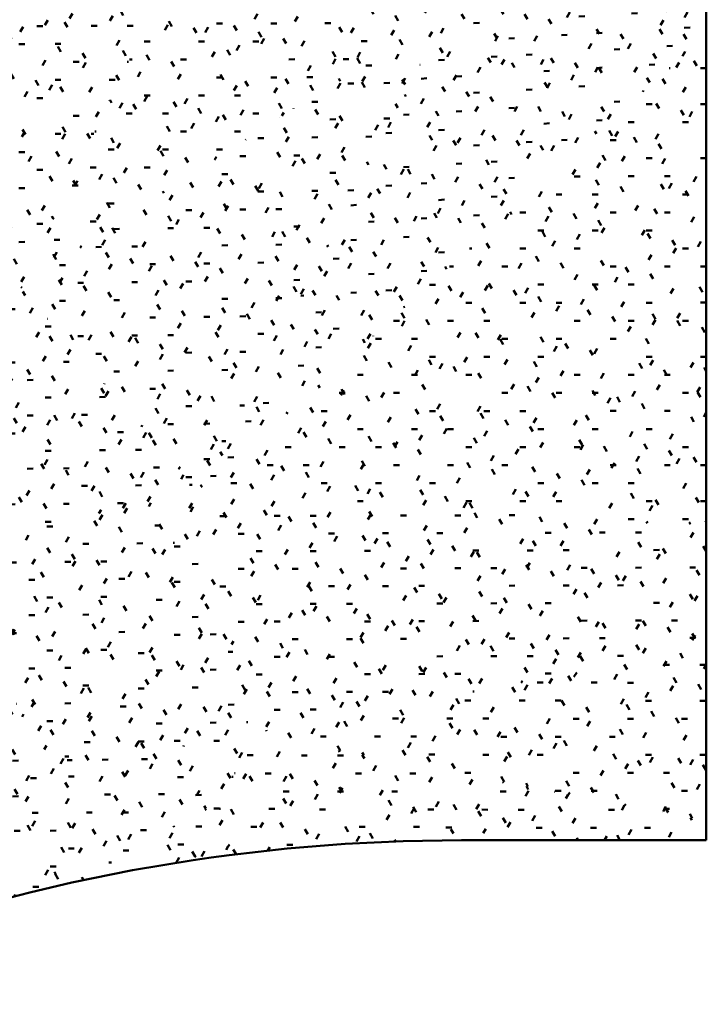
# Model space of a CAD drawing. Header units: millimetres. Extents: x -44271 to 51900, y -56710 to 25730.
# Tile 20 of 61: x -35435 to -31574, y -13602 to -8060. Entities that reach past the tile are written whole.
import ezdxf

# ---------------------------------------------------------------- set-up
doc = ezdxf.new("R2010")
doc.units = ezdxf.units.MM
doc.layers.add('A-DETL-MBND', color=5, linetype='Continuous', lineweight=50)

msp = doc.modelspace()

# ---------------------------------------------------------------- hatches: boundary and pattern name
at = {"layer": 'A-DETL-MBND'}
h = msp.add_hatch(dxfattribs=at)
h.set_pattern_fill('FP_138', color=256, style=0, pattern_type=2)
h.set_pattern_definition([(0.1882, (-9.72, 19.67), (406.0702, 102.59537), [33.501, -271.054, 33.501, -1895.345]), (0.1882, (-9.72, 19.67), (406.0702, 102.59537), [-338.056, -271.054, 33.501, -575.608, -1015.182]), (0.1882, (-9.72, 19.67), (406.0702, 102.59537), [-1218.219, 33.501, -271.054, 33.501, -677.126]), (0.1882, (-9.72, 19.67), (406.0702, 102.59537), [-1556.274, -169.535, 33.501, -474.09]), (120.11, (142.56, 70.8), (-290.9524, 299.19446), [33.39, -270.155, 33.39, -1889.058]), (120.11, (142.56, 70.8), (-290.9524, 299.19446), [-336.934, -270.155, 33.39, -573.699, -1011.815]), (120.11, (142.56, 70.8), (-290.9524, 299.19446), [-1214.178, 33.39, -270.155, 33.39, -674.881]), (120.11, (142.56, 70.8), (-290.9524, 299.19446), [-1551.112, -168.973, 33.39, -472.518]), (239.984, (193.32, 273.49), (-115.12204, -401.78874), [33.485, -270.925, -1927.931]), (239.984, (193.32, 273.49), (-115.12204, -401.78874), [-304.41, 33.485, -270.925, -1623.521]), (239.984, (193.32, 273.49), (-115.12204, -401.78874), [-608.82, 33.485, -575.335, -1014.701]), (239.984, (193.32, 273.49), (-115.12204, -401.78874), [-1217.641, 33.485, -270.925, -710.291]), (239.984, (193.32, 273.49), (-115.12204, -401.78874), [-1522.051, 33.485, -169.455, -507.35]), (239.984, (193.32, 273.49), (-115.12204, -401.78874), [-1724.991, 33.485, -473.865])])
h.paths.add_polyline_path([(-35434.7, -9568.3), (-34232.8, -7070.2), (-37060.3, -8711.5), (-35453.6, -9558.4)])
h = msp.add_hatch(dxfattribs=at)
h.set_pattern_fill('FP_154', color=256, style=0, pattern_type=2)
h.set_pattern_definition([(0.06822, (8.11, -33.72), (406.34204, 101.8319), [33.523, -271.233, 33.523, -1896.602]), (0.06822, (8.11, -33.72), (406.34204, 101.8319), [-338.28, -271.233, 33.523, -575.99, -1015.855]), (0.06822, (8.11, -33.72), (406.34204, 101.8319), [-1219.026, 33.523, -271.233, 33.523, -677.575]), (0.06822, (8.11, -33.72), (406.34204, 101.8319), [-1557.306, -169.648, 33.523, -474.404]), (120.075, (160.49, 17.14), (-291.14516, 300.0606), [33.447, -270.619, -1925.75]), (120.075, (160.49, 17.14), (-291.14516, 300.0606), [-304.066, 33.447, -270.619, -1621.684]), (120.075, (160.49, 17.14), (-291.14516, 300.0606), [-608.132, 33.447, -574.684, -1013.553]), (120.075, (160.49, 17.14), (-291.14516, 300.0606), [-1216.263, 33.447, -270.619, -709.487]), (120.075, (160.49, 17.14), (-291.14516, 300.0606), [-1520.329, 33.447, -169.263, -506.776]), (120.075, (160.49, 17.14), (-291.14516, 300.0606), [-1723.039, 33.447, -473.329]), (239.959, (211.28, 219.89), (-115.19556, -401.89206), [33.482, -270.898, -1927.739]), (239.959, (211.28, 219.89), (-115.19556, -401.89206), [-304.38, 33.482, -270.898, -1623.359]), (239.959, (211.28, 219.89), (-115.19556, -401.89206), [-608.76, 33.482, -575.278, -1014.6]), (239.959, (211.28, 219.89), (-115.19556, -401.89206), [-1217.519, 33.482, -270.898, -710.22]), (239.959, (211.28, 219.89), (-115.19556, -401.89206), [-1521.899, 33.482, -169.438, -507.3]), (239.959, (211.28, 219.89), (-115.19556, -401.89206), [-1724.819, 33.482, -473.818])])
h.paths.add_polyline_path([(-35434.7, -9568.3), (-33008.2, -7976.5), (-34232.8, -7070.2), (-35374.2, -9442.7)])
h = msp.add_hatch(dxfattribs=at)
h.set_pattern_fill('FP_153', color=256, style=0, pattern_type=2)
h.set_pattern_definition([(3.48, (-1303.65, 1321.35), (394.73072, 122.42395), [32.625, -263.97, 32.625, -1845.812]), (3.48, (-1303.65, 1321.35), (394.73072, 122.42395), [-329.221, -263.97, 32.625, -560.565, -988.651]), (3.48, (-1303.65, 1321.35), (394.73072, 122.42395), [-1186.381, 32.625, -263.97, 32.625, -659.43]), (3.48, (-1303.65, 1321.35), (394.73072, 122.42395), [-1515.602, -165.105, 32.625, -461.7]), (120.965, (-1155.63, 1379.56), (-282.82976, 274.52365), [31.647, -256.053, -1822.103]), (120.965, (-1155.63, 1379.56), (-282.82976, 274.52365), [-287.7, 31.647, -256.053, -1534.402]), (120.965, (-1155.63, 1379.56), (-282.82976, 274.52365), [-575.401, 31.647, -543.754, -959.001]), (120.965, (-1155.63, 1379.56), (-282.82976, 274.52365), [-1150.802, 31.647, -256.053, -671.301]), (120.965, (-1155.63, 1379.56), (-282.82976, 274.52365), [-1438.502, 31.647, -160.153, -479.501]), (120.965, (-1155.63, 1379.56), (-282.82976, 274.52365), [-1630.302, 31.647, -447.854]), (240.786, (-1106.29, 1579.4), (-111.90058, -396.94916), [33.361, -269.918, -1920.767]), (240.786, (-1106.29, 1579.4), (-111.90058, -396.94916), [-303.279, 33.361, -269.918, -1617.488]), (240.786, (-1106.29, 1579.4), (-111.90058, -396.94916), [-606.558, 33.361, -573.197, -1010.93]), (240.786, (-1106.29, 1579.4), (-111.90058, -396.94916), [-1213.116, 33.361, -269.918, -707.651]), (240.786, (-1106.29, 1579.4), (-111.90058, -396.94916), [-1516.395, 33.361, -168.825, -505.465]), (240.786, (-1106.29, 1579.4), (-111.90058, -396.94916), [-1718.581, 33.361, -472.104])])
h.paths.add_polyline_path([(-34425.3, -10722.4), (-31573.6, -8143.3), (-31573.6, -7876.7), (-33008.2, -7976.5), (-34226.6, -10337.2)])
h = msp.add_hatch(dxfattribs=at)
h.set_pattern_fill('FP_137', color=256, style=0, pattern_type=2)
h.set_pattern_definition([(0.7503, (-65.59, 136.38), (405.12607, 105.5121), [33.426, -270.445, -1924.515]), (0.7503, (-65.59, 136.38), (405.12607, 105.5121), [-303.871, 33.426, -270.445, -1620.644]), (0.7503, (-65.59, 136.38), (405.12607, 105.5121), [-607.742, 33.426, -574.316, -1012.903]), (0.7503, (-65.59, 136.38), (405.12607, 105.5121), [-1215.483, 33.426, -270.445, -709.032]), (0.7503, (-65.59, 136.38), (405.12607, 105.5121), [-1519.354, 33.426, -169.155, -506.451]), (0.7503, (-65.59, 136.38), (405.12607, 105.5121), [-1721.934, 33.426, -473.026]), (120.457, (86.34, 188.47), (-290.2753, 293.22276), [32.968, -266.745, -1898.186]), (120.457, (86.34, 188.47), (-290.2753, 293.22276), [-299.714, 32.968, -266.745, -1598.472]), (120.457, (86.34, 188.47), (-290.2753, 293.22276), [-599.427, 32.968, -566.459, -999.045]), (120.457, (86.34, 188.47), (-290.2753, 293.22276), [-1198.854, 32.968, -266.745, -699.332]), (120.457, (86.34, 188.47), (-290.2753, 293.22276), [-1498.568, 32.968, -166.841, -499.523]), (120.457, (86.34, 188.47), (-290.2753, 293.22276), [-1698.377, 32.968, -466.554]), (239.924, (136.98, 389.55), (-114.8515, -398.7344), [33.347, -269.804, -1919.952]), (239.924, (136.98, 389.55), (-114.8515, -398.7344), [-303.15, 33.347, -269.804, -1616.802]), (239.924, (136.98, 389.55), (-114.8515, -398.7344), [-606.301, 33.347, -572.954, -1010.501]), (239.924, (136.98, 389.55), (-114.8515, -398.7344), [-1212.601, 33.347, -269.804, -707.351]), (239.924, (136.98, 389.55), (-114.8515, -398.7344), [-1515.752, 33.347, -168.754, -505.251]), (239.924, (136.98, 389.55), (-114.8515, -398.7344), [-1717.852, 33.347, -471.904])])
h.paths.add_polyline_path([(-34425.3, -10722.4), (-33008.2, -7976.5), (-35434.7, -9568.3), (-34762.2, -10337.2)])
h = msp.add_hatch(dxfattribs=at)
h.set_pattern_fill('FP_136', color=256, style=0, pattern_type=2)
h.set_pattern_definition([(0.01382, (-21.89, 6.42), (406.23348, 101.694), [33.514, -271.161, 33.514, -1896.093]), (0.01382, (-21.89, 6.42), (406.23348, 101.694), [-338.189, -271.161, 33.514, -575.835, -1015.583]), (0.01382, (-21.89, 6.42), (406.23348, 101.694), [-1218.699, 33.514, -271.161, 33.514, -677.394]), (0.01382, (-21.89, 6.42), (406.23348, 101.694), [-1556.888, -169.602, 33.514, -474.277]), (119.994, (130.44, 57.26), (-291.0676, 301.07296), [33.52, -271.209, 33.52, -1896.429]), (119.994, (130.44, 57.26), (-291.0676, 301.07296), [-338.249, -271.209, 33.52, -575.937, -1015.763]), (119.994, (130.44, 57.26), (-291.0676, 301.07296), [-1218.915, 33.52, -271.209, 33.52, -677.514]), (119.994, (130.44, 57.26), (-291.0676, 301.07296), [-1557.164, -169.632, 33.52, -474.361]), (240.013, (181.22, 260.46), (-115.16318, -402.7669), [33.527, -271.265, -1930.352]), (240.013, (181.22, 260.46), (-115.16318, -402.7669), [-304.792, 33.527, -271.265, -1625.56]), (240.013, (181.22, 260.46), (-115.16318, -402.7669), [-609.585, 33.527, -576.058, -1015.975]), (240.013, (181.22, 260.46), (-115.16318, -402.7669), [-1219.17, 33.527, -271.265, -711.182]), (240.013, (181.22, 260.46), (-115.16318, -402.7669), [-1523.962, 33.527, -169.668, -507.987]), (240.013, (181.22, 260.46), (-115.16318, -402.7669), [-1727.157, 33.527, -474.46])])
h.paths.add_polyline_path([(-31573.6, -10905.8), (-31573.6, -8143.3), (-34425.3, -10722.4), (-32250.1, -10862.3)])
h = msp.add_hatch(dxfattribs=at)
h.set_pattern_fill('FP_124', color=256, style=0, pattern_type=2)
h.set_pattern_definition([(353.382, (-3647.94, -5086.33), (390.477, 47.71477), [32.431, -262.392, -1867.211]), (353.382, (-3647.94, -5086.33), (390.477, 47.71477), [-294.823, 32.431, -262.392, -1572.388]), (353.382, (-3647.94, -5086.33), (390.477, 47.71477), [-589.646, 32.431, -557.215, -982.743]), (353.382, (-3647.94, -5086.33), (390.477, 47.71477), [-1179.291, 32.431, -262.392, -687.92]), (353.382, (-3647.94, -5086.33), (390.477, 47.71477), [-1474.114, 32.431, -164.118, -491.371]), (353.382, (-3647.94, -5086.33), (390.477, 47.71477), [-1670.663, 32.431, -458.941]), (119.514, (-3501.51, -5056.81), (-279.77723, 308.18285), [32.696, -264.537, -1882.471]), (119.514, (-3501.51, -5056.81), (-279.77723, 308.18285), [-297.232, 32.696, -264.537, -1585.239]), (119.514, (-3501.51, -5056.81), (-279.77723, 308.18285), [-594.464, 32.696, -561.769, -990.774]), (119.514, (-3501.51, -5056.81), (-279.77723, 308.18285), [-1188.929, 32.696, -264.537, -693.542]), (119.514, (-3501.51, -5056.81), (-279.77723, 308.18285), [-1486.161, 32.696, -165.459, -495.387]), (119.514, (-3501.51, -5056.81), (-279.77723, 308.18285), [-1684.316, 32.696, -462.692]), (236.907, (-3452.7, -4876.43), (-110.69737, -355.89337), [29.5, -238.684, -1698.501]), (236.907, (-3452.7, -4876.43), (-110.69737, -355.89337), [-268.184, 29.5, -238.684, -1430.317]), (236.907, (-3452.7, -4876.43), (-110.69737, -355.89337), [-536.369, 29.5, -506.868, -893.948]), (236.907, (-3452.7, -4876.43), (-110.69737, -355.89337), [-1072.737, 29.5, -238.684, -625.763]), (236.907, (-3452.7, -4876.43), (-110.69737, -355.89337), [-1340.922, 29.5, -149.289, -446.974]), (236.907, (-3452.7, -4876.43), (-110.69737, -355.89337), [-1519.711, 29.5, -417.474])])
h.paths.add_polyline_path([(-36371.6, -9703.5), (-35434.7, -9568.3), (-37060.3, -8711.5), (-36465.4, -9568.3)])
h = msp.add_hatch(dxfattribs=at)
h.set_pattern_fill('FP_133', color=256, style=0, pattern_type=2)
h.set_pattern_definition([(0.57886, (13.84, -47.42), (405.80176, 103.92605), [33.48, -270.887, 33.48, -1894.178]), (0.57886, (13.84, -47.42), (405.80176, 103.92605), [-337.847, -270.887, 33.48, -575.254, -1014.557]), (0.57886, (13.84, -47.42), (405.80176, 103.92605), [-1217.468, 33.48, -270.887, 33.48, -676.709]), (0.57886, (13.84, -47.42), (405.80176, 103.92605), [-1555.316, -169.431, 33.48, -473.798]), (120.551, (166.02, 4.03), (-290.75993, 292.95746), [32.932, -266.448, 32.932, -1863.137]), (120.551, (166.02, 4.03), (-290.75993, 292.95746), [-332.311, -266.448, 32.932, -565.827, -997.931]), (120.551, (166.02, 4.03), (-290.75993, 292.95746), [-1197.517, 32.932, -266.448, 32.932, -665.62]), (120.551, (166.02, 4.03), (-290.75993, 292.95746), [-1529.828, -166.654, 32.932, -466.034]), (239.746, (216.74, 204.19), (-115.03948, -396.88474), [33.223, -268.808, -1912.866]), (239.746, (216.74, 204.19), (-115.03948, -396.88474), [-302.031, 33.223, -268.808, -1610.834]), (239.746, (216.74, 204.19), (-115.03948, -396.88474), [-604.063, 33.223, -570.839, -1006.771]), (239.746, (216.74, 204.19), (-115.03948, -396.88474), [-1208.126, 33.223, -268.808, -704.74]), (239.746, (216.74, 204.19), (-115.03948, -396.88474), [-1510.157, 33.223, -168.131, -503.386]), (239.746, (216.74, 204.19), (-115.03948, -396.88474), [-1711.511, 33.223, -470.162])])
h.paths.add_polyline_path([(-36072, -11066.3), (-34425.3, -10722.4), (-35434.7, -9568.3), (-36062.8, -11044.8)])
h = msp.add_hatch(dxfattribs=at)
h.set_pattern_fill('FP_134', color=256, style=0, pattern_type=2)
h.set_pattern_definition([(0.6465, (17.03, -59.44), (405.7446, 104.1577), [33.476, -270.852, 33.476, -1893.934]), (0.6465, (17.03, -59.44), (405.7446, 104.1577), [-337.804, -270.852, 33.476, -575.18, -1014.426]), (0.6465, (17.03, -59.44), (405.7446, 104.1577), [-1217.311, 33.476, -270.852, 33.476, -676.622]), (0.6465, (17.03, -59.44), (405.7446, 104.1577), [-1555.115, -169.409, 33.476, -473.737]), (120.627, (169.19, -7.94), (-290.71617, 291.88487), [32.853, -265.809, 32.853, -1858.67]), (120.627, (169.19, -7.94), (-290.71617, 291.88487), [-331.514, -265.809, 32.853, -564.47, -995.538]), (120.627, (169.19, -7.94), (-290.71617, 291.88487), [-1194.646, 32.853, -265.809, 32.853, -664.024]), (120.627, (169.19, -7.94), (-290.71617, 291.88487), [-1526.16, -166.255, 32.853, -464.916]), (239.705, (219.9, 191.8), (-115.0255, -396.0406), [33.178, -268.443, -1910.268]), (239.705, (219.9, 191.8), (-115.0255, -396.0406), [-301.621, 33.178, -268.443, -1608.647]), (239.705, (219.9, 191.8), (-115.0255, -396.0406), [-603.243, 33.178, -570.064, -1005.404]), (239.705, (219.9, 191.8), (-115.0255, -396.0406), [-1206.485, 33.178, -268.443, -703.783]), (239.705, (219.9, 191.8), (-115.0255, -396.0406), [-1508.107, 33.178, -167.903, -502.702]), (239.705, (219.9, 191.8), (-115.0255, -396.0406), [-1709.188, 33.178, -469.524])])
h.paths.add_polyline_path([(-35190.2, -12272.5), (-34425.3, -10722.4), (-36072, -11066.3), (-35255.4, -12183.3)])
h = msp.add_hatch(dxfattribs=at)
h.set_pattern_fill('FP_131', color=256, style=0, pattern_type=2)
h.set_pattern_definition([(0.9026, (-19.51, 53.33), (405.23406, 105.77272), [33.436, -270.527, 33.436, -1891.664]), (0.9026, (-19.51, 53.33), (405.23406, 105.77272), [-337.399, -270.527, 33.436, -574.49, -1013.211]), (0.9026, (-19.51, 53.33), (405.23406, 105.77272), [-1215.853, 33.436, -270.527, 33.436, -675.811]), (0.9026, (-19.51, 53.33), (405.23406, 105.77272), [-1553.252, -169.206, 33.436, -473.169]), (120.711, (132.45, 105.42), (-290.35316, 290.02162), [32.731, -264.823, -1884.509]), (120.711, (132.45, 105.42), (-290.35316, 290.02162), [-297.554, 32.731, -264.823, -1586.955]), (120.711, (132.45, 105.42), (-290.35316, 290.02162), [-595.108, 32.731, -562.377, -991.847]), (120.711, (132.45, 105.42), (-290.35316, 290.02162), [-1190.216, 32.731, -264.823, -694.293]), (120.711, (132.45, 105.42), (-290.35316, 290.02162), [-1487.771, 32.731, -165.638, -495.924]), (120.711, (132.45, 105.42), (-290.35316, 290.02162), [-1686.14, 32.731, -463.193]), (239.754, (183.11, 305), (-114.87802, -395.7958), [33.185, -268.496, -1910.645]), (239.754, (183.11, 305), (-114.87802, -395.7958), [-301.681, 33.185, -268.496, -1608.964]), (239.754, (183.11, 305), (-114.87802, -395.7958), [-603.362, 33.185, -570.177, -1005.603]), (239.754, (183.11, 305), (-114.87802, -395.7958), [-1206.723, 33.185, -268.496, -703.922]), (239.754, (183.11, 305), (-114.87802, -395.7958), [-1508.404, 33.185, -167.936, -502.801]), (239.754, (183.11, 305), (-114.87802, -395.7958), [-1709.524, 33.185, -469.616])])
h.paths.add_polyline_path([(-35190.2, -12272.5), (-34138.3, -12075.8), (-34425.3, -10722.4), (-35093.1, -12075.8)])
h = msp.add_hatch(dxfattribs=at)
h.set_pattern_fill('FP_135', color=256, style=0, pattern_type=2)
h.set_pattern_definition([(0.18085, (28.61, -438.5), (406.35814, 100.39414), [33.525, -271.245, 33.525, -1896.686]), (0.18085, (28.61, -438.5), (406.35814, 100.39414), [-338.295, -271.245, 33.525, -576.016, -1015.9]), (0.18085, (28.61, -438.5), (406.35814, 100.39414), [-1219.081, 33.525, -271.245, 33.525, -677.606]), (0.18085, (28.61, -438.5), (406.35814, 100.39414), [-1557.375, -169.655, 33.525, -474.426]), (120.663, (180.99, -388.46), (-291.15686, 292.85976), [32.868, -265.929, -1892.381]), (120.663, (180.99, -388.46), (-291.15686, 292.85976), [-298.797, 32.868, -265.929, -1593.584]), (120.663, (180.99, -388.46), (-291.15686, 292.85976), [-597.594, 32.868, -564.726, -995.99]), (120.663, (180.99, -388.46), (-291.15686, 292.85976), [-1195.188, 32.868, -265.929, -697.193]), (120.663, (180.99, -388.46), (-291.15686, 292.85976), [-1493.985, 32.868, -166.33, -497.995]), (120.663, (180.99, -388.46), (-291.15686, 292.85976), [-1693.183, 32.868, -465.127]), (239.43, (231.79, -190.08), (-115.20323, -393.25133), [32.959, -266.666, -1897.624]), (239.43, (231.79, -190.08), (-115.20323, -393.25133), [-299.625, 32.959, -266.666, -1597.999]), (239.43, (231.79, -190.08), (-115.20323, -393.25133), [-599.25, 32.959, -566.291, -998.749]), (239.43, (231.79, -190.08), (-115.20323, -393.25133), [-1198.499, 32.959, -266.666, -699.125]), (239.43, (231.79, -190.08), (-115.20323, -393.25133), [-1498.124, 32.959, -166.791, -499.375]), (239.43, (231.79, -190.08), (-115.20323, -393.25133), [-1697.874, 32.959, -466.416])])
h.paths.add_polyline_path([(-34138.3, -12075.8), (-31573.6, -11597.2), (-31573.6, -10905.8), (-34425.3, -10722.4), (-34288.1, -11369.8)])
h = msp.add_hatch(dxfattribs=at)
h.set_pattern_fill('FP_140', color=256, style=0, pattern_type=2)
h.set_pattern_definition([(1.03, (-240.21, 338.72), (403.83368, 107.56466), [33.322, -269.603, -1918.521]), (1.03, (-240.21, 338.72), (403.83368, 107.56466), [-302.924, 33.322, -269.603, -1615.596]), (1.03, (-240.21, 338.72), (403.83368, 107.56466), [-605.849, 33.322, -572.527, -1009.748]), (1.03, (-240.21, 338.72), (403.83368, 107.56466), [-1211.697, 33.322, -269.603, -706.823]), (1.03, (-240.21, 338.72), (403.83368, 107.56466), [-1514.621, 33.322, -168.628, -504.874]), (1.03, (-240.21, 338.72), (403.83368, 107.56466), [-1716.571, 33.322, -471.552]), (120.424, (-88.77, 391.59), (-289.35111, 292.1078), [32.896, -266.157, -1894.001]), (120.424, (-88.77, 391.59), (-289.35111, 292.1078), [-299.053, 32.896, -266.157, -1594.949]), (120.424, (-88.77, 391.59), (-289.35111, 292.1078), [-598.106, 32.896, -565.21, -996.843]), (120.424, (-88.77, 391.59), (-289.35111, 292.1078), [-1196.211, 32.896, -266.157, -697.79]), (120.424, (-88.77, 391.59), (-289.35111, 292.1078), [-1495.264, 32.896, -166.473, -498.421]), (120.424, (-88.77, 391.59), (-289.35111, 292.1078), [-1694.633, 32.896, -465.526]), (240.096, (-38.29, 593.11), (-114.48744, -399.67205), [33.414, -270.347, -1923.818]), (240.096, (-38.29, 593.11), (-114.48744, -399.67205), [-303.761, 33.414, -270.347, -1620.058]), (240.096, (-38.29, 593.11), (-114.48744, -399.67205), [-607.522, 33.414, -574.108, -1012.536]), (240.096, (-38.29, 593.11), (-114.48744, -399.67205), [-1215.043, 33.414, -270.347, -708.775]), (240.096, (-38.29, 593.11), (-114.48744, -399.67205), [-1518.804, 33.414, -169.094, -506.268]), (240.096, (-38.29, 593.11), (-114.48744, -399.67205), [-1721.311, 33.414, -472.854])])
h.paths.add_polyline_path([(-37182.9, -13601.7), (-37009.7, -13524.2), (-36835.2, -13450), (-35190.2, -12272.5), (-36072, -11066.3), (-37009.7, -13206.6)])
h = msp.add_hatch(dxfattribs=at)
h.set_pattern_fill('FP_364', color=256, style=0, pattern_type=2)
h.set_pattern_definition([(359.9515, (-19.24, -44.85), (406.32575, 101.15616), [33.522, -271.223, -1930.05]), (359.9515, (-19.24, -44.85), (406.32575, 101.15616), [-304.745, 33.522, -271.223, -1625.306]), (359.9515, (-19.24, -44.85), (406.32575, 101.15616), [-609.49, 33.522, -575.968, -1015.816]), (359.9515, (-19.24, -44.85), (406.32575, 101.15616), [-1218.979, 33.522, -271.223, -711.071]), (359.9515, (-19.24, -44.85), (406.32575, 101.15616), [-1523.724, 33.522, -169.641, -507.908]), (359.9515, (-19.24, -44.85), (406.32575, 101.15616), [-1726.887, 33.522, -474.386]), (120.008, (133.13, 5.77), (-291.1364, 301.10158), [33.514, -271.158, -1929.591]), (120.008, (133.13, 5.77), (-291.1364, 301.10158), [-304.672, 33.514, -271.158, -1624.919]), (120.008, (133.13, 5.77), (-291.1364, 301.10158), [-609.345, 33.514, -575.831, -1015.574]), (120.008, (133.13, 5.77), (-291.1364, 301.10158), [-1218.689, 33.514, -271.158, -710.902]), (120.008, (133.13, 5.77), (-291.1364, 301.10158), [-1523.362, 33.514, -169.601, -507.787]), (120.008, (133.13, 5.77), (-291.1364, 301.10158), [-1726.476, 33.514, -474.273]), (239.968, (183.92, 208.73), (-115.19023, -402.2579), [33.489, -270.96, -1928.177]), (239.968, (183.92, 208.73), (-115.19023, -402.2579), [-304.449, 33.489, -270.96, -1623.728]), (239.968, (183.92, 208.73), (-115.19023, -402.2579), [-608.898, 33.489, -575.409, -1014.83]), (239.968, (183.92, 208.73), (-115.19023, -402.2579), [-1217.796, 33.489, -270.96, -710.381]), (239.968, (183.92, 208.73), (-115.19023, -402.2579), [-1522.245, 33.489, -169.477, -507.415]), (239.968, (183.92, 208.73), (-115.19023, -402.2579), [-1725.211, 33.489, -473.926])])
h.paths.add_polyline_path([(-31573.6, -12569.7), (-31573.6, -11597.2), (-34138.3, -12075.8), (-32250.1, -12439.4)])
h = msp.add_hatch(dxfattribs=at)
h.set_pattern_fill('FP_129', color=256, style=0, pattern_type=2)
h.set_pattern_definition([(0.2609, (-52.62, 83.21), (405.8158, 103.08204), [33.48, -270.885, 33.48, -1894.166]), (0.2609, (-52.62, 83.21), (405.8158, 103.08204), [-337.845, -270.885, 33.48, -575.25, -1014.551]), (0.2609, (-52.62, 83.21), (405.8158, 103.08204), [-1217.461, 33.48, -270.885, 33.48, -676.705]), (0.2609, (-52.62, 83.21), (405.8158, 103.08204), [-1555.306, -169.43, 33.48, -473.795]), (120.12, (99.56, 134.52), (-290.77163, 298.7401), [33.359, -269.907, -1920.688]), (120.12, (99.56, 134.52), (-290.77163, 298.7401), [-303.267, 33.359, -269.907, -1617.421]), (120.12, (99.56, 134.52), (-290.77163, 298.7401), [-606.533, 33.359, -573.174, -1010.888]), (120.12, (99.56, 134.52), (-290.77163, 298.7401), [-1213.066, 33.359, -269.907, -707.622]), (120.12, (99.56, 134.52), (-290.77163, 298.7401), [-1516.333, 33.359, -168.818, -505.444]), (120.12, (99.56, 134.52), (-290.77163, 298.7401), [-1718.51, 33.359, -472.085]), (240.011, (150.29, 337.21), (-115.04845, -401.82348), [33.491, -270.975, -1928.286]), (240.011, (150.29, 337.21), (-115.04845, -401.82348), [-304.466, 33.491, -270.975, -1623.82]), (240.011, (150.29, 337.21), (-115.04845, -401.82348), [-608.932, 33.491, -575.441, -1014.887]), (240.011, (150.29, 337.21), (-115.04845, -401.82348), [-1217.865, 33.491, -270.975, -710.421]), (240.011, (150.29, 337.21), (-115.04845, -401.82348), [-1522.331, 33.491, -169.486, -507.444]), (240.011, (150.29, 337.21), (-115.04845, -401.82348), [-1725.308, 33.491, -473.952])])
h.paths.add_polyline_path([(-34288.1, -12455.8), (-34138.3, -12075.8), (-35190.2, -12272.5), (-34357.8, -12441.7)])
h = msp.add_hatch(dxfattribs=at)
h.set_pattern_fill('FP_365', color=256, style=0, pattern_type=2)
h.set_pattern_definition([(359.93264, (-25.77, -67.51), (406.30898, 100.9654), [33.521, -271.211, -1929.968]), (359.93264, (-25.77, -67.51), (406.30898, 100.9654), [-304.732, 33.521, -271.211, -1625.236]), (359.93264, (-25.77, -67.51), (406.30898, 100.9654), [-609.464, 33.521, -575.943, -1015.773]), (359.93264, (-25.77, -67.51), (406.30898, 100.9654), [-1218.927, 33.521, -271.211, -711.041]), (359.93264, (-25.77, -67.51), (406.30898, 100.9654), [-1523.659, 33.521, -169.634, -507.886]), (359.93264, (-25.77, -67.51), (406.30898, 100.9654), [-1726.814, 33.521, -474.366]), (120.016, (126.6, -16.97), (-291.12373, 301.03018), [33.504, -271.081, -1929.043]), (120.016, (126.6, -16.97), (-291.12373, 301.03018), [-304.586, 33.504, -271.081, -1624.457]), (120.016, (126.6, -16.97), (-291.12373, 301.03018), [-609.171, 33.504, -575.667, -1015.286]), (120.016, (126.6, -16.97), (-291.12373, 301.03018), [-1218.343, 33.504, -271.081, -710.7]), (120.016, (126.6, -16.97), (-291.12373, 301.03018), [-1522.929, 33.504, -169.553, -507.643]), (120.016, (126.6, -16.97), (-291.12373, 301.03018), [-1725.986, 33.504, -474.138]), (239.95, (177.38, 185.86), (-115.189, -401.99514), [33.47, -270.805, -1927.078]), (239.95, (177.38, 185.86), (-115.189, -401.99514), [-304.276, 33.47, -270.805, -1622.803]), (239.95, (177.38, 185.86), (-115.189, -401.99514), [-608.551, 33.47, -575.081, -1014.252]), (239.95, (177.38, 185.86), (-115.189, -401.99514), [-1217.102, 33.47, -270.805, -709.976]), (239.95, (177.38, 185.86), (-115.189, -401.99514), [-1521.378, 33.47, -169.38, -507.126]), (239.95, (177.38, 185.86), (-115.189, -401.99514), [-1724.228, 33.47, -473.656])])
h.paths.add_polyline_path([(-31573.6, -12677.3), (-31573.6, -12569.7), (-34138.3, -12075.8), (-34288.1, -12455.8), (-32509.8, -12677.3), (-32250.1, -12677.3)])
h = msp.add_hatch(dxfattribs=at)
h.set_pattern_fill('FP_130', color=256, style=0, pattern_type=2)
h.set_pattern_definition([(0.24703, (-60.94, 86.79), (405.78653, 103.0375), [33.478, -270.865, 33.478, -1894.025]), (0.24703, (-60.94, 86.79), (405.78653, 103.0375), [-337.82, -270.865, 33.478, -575.207, -1014.475]), (0.24703, (-60.94, 86.79), (405.78653, 103.0375), [-1217.37, 33.478, -270.865, 33.478, -676.655]), (0.24703, (-60.94, 86.79), (405.78653, 103.0375), [-1555.19, -169.417, 33.478, -473.76]), (120.101, (91.23, 138.09), (-290.74906, 298.97246), [33.376, -270.039, -1921.624]), (120.101, (91.23, 138.09), (-290.74906, 298.97246), [-303.414, 33.376, -270.039, -1618.209]), (120.101, (91.23, 138.09), (-290.74906, 298.97246), [-606.829, 33.376, -573.453, -1011.381]), (120.101, (91.23, 138.09), (-290.74906, 298.97246), [-1213.657, 33.376, -270.039, -707.967]), (120.101, (91.23, 138.09), (-290.74906, 298.97246), [-1517.071, 33.376, -168.901, -505.69]), (120.101, (91.23, 138.09), (-290.74906, 298.97246), [-1719.348, 33.376, -472.315]), (240.023, (141.95, 340.89), (-115.03627, -402.01038), [33.501, -271.05, 33.501, -1895.317]), (240.023, (141.95, 340.89), (-115.03627, -402.01038), [-338.051, -271.05, 33.501, -575.6, -1015.167]), (240.023, (141.95, 340.89), (-115.03627, -402.01038), [-1218.201, 33.501, -271.05, 33.501, -677.117]), (240.023, (141.95, 340.89), (-115.03627, -402.01038), [-1556.252, -169.533, 33.501, -474.083])])
h.paths.add_polyline_path([(-36835.2, -13450), (-36534.7, -13331.1), (-36230.5, -13221.8), (-35923.1, -13122.3), (-35612.6, -13032.5), (-34288.1, -12455.8), (-35190.2, -12272.5), (-36534.7, -13234.9)])
h = msp.add_hatch(dxfattribs=at)
h.set_pattern_fill('FP_72', color=256, style=0, pattern_type=2)
h.set_pattern_definition([(0.31846, (-69.13, 104.18), (405.6524, 103.42827), [33.467, -270.777, -1926.88]), (0.31846, (-69.13, 104.18), (405.6524, 103.42827), [-304.244, 33.467, -270.777, -1622.636]), (0.31846, (-69.13, 104.18), (405.6524, 103.42827), [-608.488, 33.467, -575.021, -1014.147]), (0.31846, (-69.13, 104.18), (405.6524, 103.42827), [-1216.977, 33.467, -270.777, -709.903]), (0.31846, (-69.13, 104.18), (405.6524, 103.42827), [-1521.221, 33.467, -169.363, -507.074]), (0.31846, (-69.13, 104.18), (405.6524, 103.42827), [-1724.05, 33.467, -473.607]), (120.139, (82.99, 155.61), (-290.65391, 298.27229), [33.327, -269.642, -1918.804]), (120.139, (82.99, 155.61), (-290.65391, 298.27229), [-302.969, 33.327, -269.642, -1615.835]), (120.139, (82.99, 155.61), (-290.65391, 298.27229), [-605.938, 33.327, -572.612, -1009.897]), (120.139, (82.99, 155.61), (-290.65391, 298.27229), [-1211.876, 33.327, -269.642, -706.928]), (120.139, (82.99, 155.61), (-290.65391, 298.27229), [-1514.845, 33.327, -168.653, -504.948]), (120.139, (82.99, 155.61), (-290.65391, 298.27229), [-1716.825, 33.327, -471.622]), (240.021, (133.7, 358.24), (-115.00031, -401.70156), [33.488, -270.945, -1928.074]), (240.021, (133.7, 358.24), (-115.00031, -401.70156), [-304.433, 33.488, -270.945, -1623.641]), (240.021, (133.7, 358.24), (-115.00031, -401.70156), [-608.865, 33.488, -575.378, -1014.776]), (240.021, (133.7, 358.24), (-115.00031, -401.70156), [-1217.731, 33.488, -270.945, -710.343]), (240.021, (133.7, 358.24), (-115.00031, -401.70156), [-1522.163, 33.488, -169.468, -507.388]), (240.021, (133.7, 358.24), (-115.00031, -401.70156), [-1725.119, 33.488, -473.9])])
h.paths.add_polyline_path([(-35612.6, -13032.5), (-35377.7, -12971.7), (-35141.4, -12916.5), (-34288.1, -12455.8), (-35377.7, -12930.3)])
h = msp.add_hatch(dxfattribs=at)
h.set_pattern_fill('FP_69', color=256, style=0, pattern_type=2)
h.set_pattern_definition([(359.9966, (-2.71, -5.96), (406.39405, 101.5688), [33.528, -271.268, -1930.374]), (359.9966, (-2.71, -5.96), (406.39405, 101.5688), [-304.796, 33.528, -271.268, -1625.578]), (359.9966, (-2.71, -5.96), (406.39405, 101.5688), [-609.592, 33.528, -576.064, -1015.986]), (359.9966, (-2.71, -5.96), (406.39405, 101.5688), [-1219.184, 33.528, -271.268, -711.19]), (359.9966, (-2.71, -5.96), (406.39405, 101.5688), [-1523.979, 33.528, -169.67, -507.993]), (359.9966, (-2.71, -5.96), (406.39405, 101.5688), [-1727.177, 33.528, -474.466]), (120, (149.69, 44.83), (-291.18235, 301.15263), [33.527, -271.265, 33.527, -1896.821]), (120, (149.69, 44.83), (-291.18235, 301.15263), [-338.319, -271.265, 33.527, -576.057, -1015.973]), (120, (149.69, 44.83), (-291.18235, 301.15263), [-1219.168, 33.527, -271.265, 33.527, -677.654]), (120, (149.69, 44.83), (-291.18235, 301.15263), [-1557.487, -169.667, 33.527, -474.459]), (239.998, (200.49, 248.01), (-115.20938, -402.72012), [33.525, -271.251, -1930.249]), (239.998, (200.49, 248.01), (-115.20938, -402.72012), [-304.776, 33.525, -271.251, -1625.473]), (239.998, (200.49, 248.01), (-115.20938, -402.72012), [-609.552, 33.525, -576.027, -1015.921]), (239.998, (200.49, 248.01), (-115.20938, -402.72012), [-1219.105, 33.525, -271.251, -711.144]), (239.998, (200.49, 248.01), (-115.20938, -402.72012), [-1523.881, 33.525, -169.659, -507.96]), (239.998, (200.49, 248.01), (-115.20938, -402.72012), [-1727.065, 33.525, -474.435])])
h.paths.add_polyline_path([(-35141.4, -12916.5), (-34801.2, -12847.4), (-34458.8, -12789.9), (-34288.1, -12455.8), (-34801.2, -12732.8)])
h = msp.add_hatch(dxfattribs=at)
h.set_pattern_fill('FP_75', color=256, style=0, pattern_type=2)
h.set_pattern_definition([(0.00397, (1.1, -4.19), (406.39596, 101.61516), [33.528, -271.27, 33.528, -1896.855]), (0.00397, (1.1, -4.19), (406.39596, 101.61516), [-338.325, -271.27, 33.528, -576.067, -1015.991]), (0.00397, (1.1, -4.19), (406.39596, 101.61516), [-1219.189, 33.528, -271.27, 33.528, -677.666]), (0.00397, (1.1, -4.19), (406.39596, 101.61516), [-1557.514, -169.67, 33.528, -474.468]), (120.004, (153.5, 46.62), (-291.18534, 301.09306), [33.524, -271.236, -1930.146]), (120.004, (153.5, 46.62), (-291.18534, 301.09306), [-304.76, 33.524, -271.236, -1625.386]), (120.004, (153.5, 46.62), (-291.18534, 301.09306), [-609.52, 33.524, -575.996, -1015.866]), (120.004, (153.5, 46.62), (-291.18534, 301.09306), [-1219.04, 33.524, -271.236, -711.107]), (120.004, (153.5, 46.62), (-291.18534, 301.09306), [-1523.8, 33.524, -169.65, -507.933]), (120.004, (153.5, 46.62), (-291.18534, 301.09306), [-1726.973, 33.524, -474.41]), (239.998, (204.3, 249.79), (-115.21044, -402.70796), [33.526, -271.253, -1930.262]), (239.998, (204.3, 249.79), (-115.21044, -402.70796), [-304.778, 33.526, -271.253, -1625.484]), (239.998, (204.3, 249.79), (-115.21044, -402.70796), [-609.556, 33.526, -576.031, -1015.927]), (239.998, (204.3, 249.79), (-115.21044, -402.70796), [-1219.113, 33.526, -271.253, -711.149]), (239.998, (204.3, 249.79), (-115.21044, -402.70796), [-1523.891, 33.526, -169.66, -507.964]), (239.998, (204.3, 249.79), (-115.21044, -402.70796), [-1727.077, 33.526, -474.438])])
h.paths.add_polyline_path([(-34458.8, -12789.9), (-34256.6, -12761.6), (-34288.1, -12455.8), (-34401.2, -12677.3)])
h = msp.add_hatch(dxfattribs=at)
h.set_pattern_fill('FP_366', color=256, style=0, pattern_type=2)
h.set_pattern_definition([(0.01094, (-0.39, 0.48), (406.3686, 101.6656), [33.525, -271.251, -1930.252]), (0.01094, (-0.39, 0.48), (406.3686, 101.6656), [-304.777, 33.525, -271.251, -1625.476]), (0.01094, (-0.39, 0.48), (406.3686, 101.6656), [-609.553, 33.525, -576.028, -1015.922]), (0.01094, (-0.39, 0.48), (406.3686, 101.6656), [-1219.107, 33.525, -271.251, -711.146]), (0.01094, (-0.39, 0.48), (406.3686, 101.6656), [-1523.883, 33.525, -169.659, -507.961]), (0.01094, (-0.39, 0.48), (406.3686, 101.6656), [-1727.068, 33.525, -474.436]), (120.004, (152, 51.3), (-291.1672, 301.05965), [33.522, -271.22, 33.522, -1896.51]), (120.004, (152, 51.3), (-291.1672, 301.05965), [-338.263, -271.22, 33.522, -575.962, -1015.806]), (120.004, (152, 51.3), (-291.1672, 301.05965), [-1218.967, 33.522, -271.22, 33.522, -677.543]), (120.004, (152, 51.3), (-291.1672, 301.05965), [-1557.23, -169.64, 33.522, -474.381]), (240.002, (202.8, 254.49), (-115.20048, -402.72746), [33.527, -271.265, -1930.35]), (240.002, (202.8, 254.49), (-115.20048, -402.72746), [-304.792, 33.527, -271.265, -1625.558]), (240.002, (202.8, 254.49), (-115.20048, -402.72746), [-609.584, 33.527, -576.057, -1015.974]), (240.002, (202.8, 254.49), (-115.20048, -402.72746), [-1219.169, 33.527, -271.265, -711.182]), (240.002, (202.8, 254.49), (-115.20048, -402.72746), [-1523.961, 33.527, -169.668, -507.987]), (240.002, (202.8, 254.49), (-115.20048, -402.72746), [-1727.156, 33.527, -474.46])])
h.paths.add_polyline_path([(-34256.6, -12761.6), (-33931.3, -12724.8), (-33605, -12698.4), (-33278, -12682.6), (-32950.7, -12677.3), (-32509.8, -12677.3), (-34288.1, -12455.8), (-34260.4, -12724.8)])

# ---------------------------------------------------------------- linework, layer by layer
for p, q in [((-31573.6, -12677.3), (-31573.6, -140.2)), ((-32950.7, -12677.3), (-31573.6, -12677.3))]:
    msp.add_line(p, q, dxfattribs=at)
at = {"layer": 'A-DETL-MBND', "flags": 128}
for points in [[(-34256.6, -12761.6), (-33931.3, -12724.8), (-33605, -12698.4), (-33278, -12682.6), (-32950.7, -12677.3)], [(-35141.4, -12916.5), (-34801.2, -12847.4), (-34458.8, -12789.9)], [(-34458.8, -12789.9), (-34357.8, -12775.3), (-34256.6, -12761.6)], [(-35612.6, -13032.5), (-35377.7, -12971.7), (-35141.4, -12916.5)]]:
    msp.add_lwpolyline(points, dxfattribs=at)

doc.saveas('drawing.dxf')
